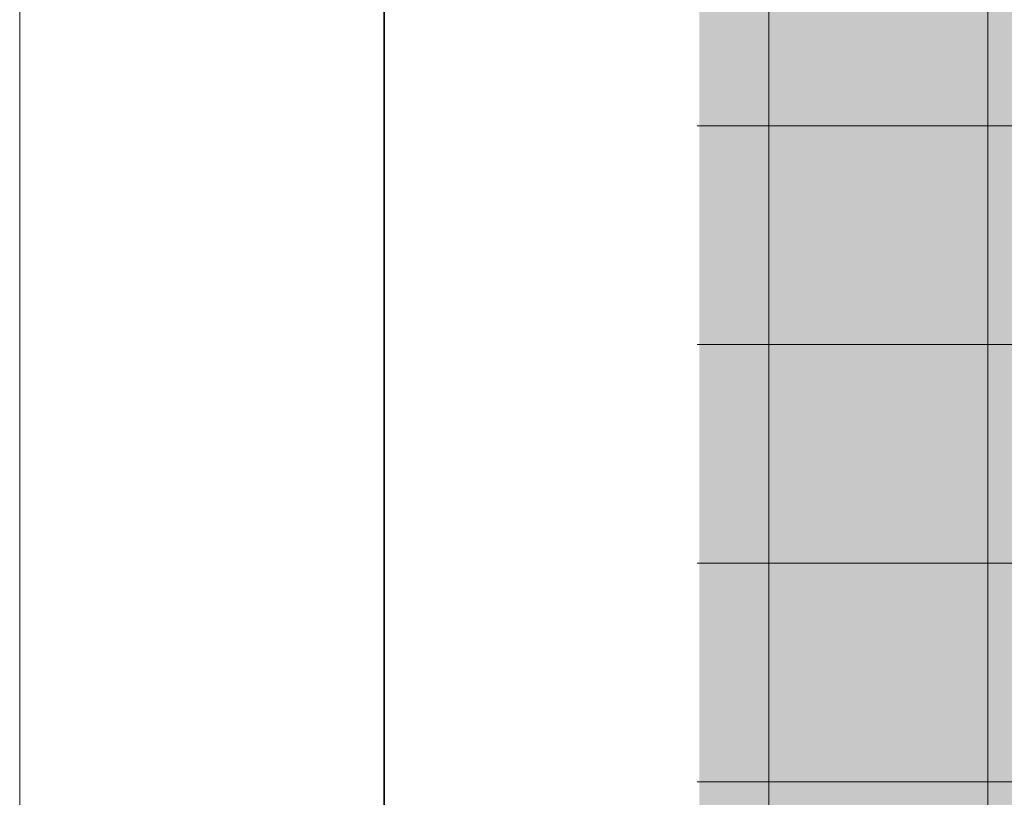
# Model space of a CAD drawing. Extents: x -743 to 300, y 62 to 1112.
# Tile 56 of 179: x -720 to -666, y 428 to 471. Entities that reach past the tile are written whole.
import ezdxf

# ---------------------------------------------------------------- set-up
doc = ezdxf.new("R2010")
doc.units = 0
doc.layers.get('0').update_dxf_attribs({"lineweight": 13})
doc.layers.add('60- 61 allgemeine Ausstattung- 4 Terrassen', color=9, linetype='Continuous', lineweight=9, true_color=0x808080)
doc.layers.add('iwb_Layout BA_Markierung', color=7, linetype='Continuous', lineweight=9, true_color=0xbadcdc)
doc.layers.add('iwb_Plankopf Rahmen', color=7, linetype='Continuous', lineweight=35)

# ---------------------------------------------------------------- blocks, each defined once
blk = doc.blocks.new('Polygon-A06CPV78L0')
at = {"color": 0, "linetype": 'ByBlock', "lineweight": -2, "ltscale": 0.13}
blk.add_solid([(-611.222, 86.203), (-682.362, 86.014), (-611.055, 1083.814), (-682.362, 1083.814)], dxfattribs=at)
blk = doc.blocks.new('Referenz-A06CPV7ML0')
at = {"layer": '60- 61 allgemeine Ausstattung- 4 Terrassen', "color": 0}
for p, q in [((-678.552, 379.712), (-678.552, 766.512)), ((-666.552, 379.712), (-666.552, 766.512)), ((-682.489, 465.112), (-607.052, 465.112)), ((-682.489, 453.112), (-607.052, 453.112)), ((-682.489, 441.112), (-607.052, 441.112)), ((-682.489, 429.112), (-607.052, 429.112))]:
    blk.add_line(p, q, dxfattribs=at)

msp = doc.modelspace()

# ---------------------------------------------------------------- linework, layer by layer
at = {"layer": 'iwb_Plankopf Rahmen', "color": 8, "lineweight": 13, "ltscale": 0.13, "true_color": 0x808080}
msp.add_lwpolyline([(300.353, 62.433), (-719.647, 62.433), (-719.647, 1112.433), (300.353, 1112.433), (300.353, 62.433)], close=True, dxfattribs=at)
at = {"layer": 'iwb_Plankopf Rahmen', "ltscale": 0.35}
msp.add_lwpolyline([(-699.653, 67.433), (-699.653, 1107.433), (295.353, 1107.433), (295.353, 67.433), (-599.647, 67.433), (-699.653, 67.433)], close=True, dxfattribs=at)

# ---------------------------------------------------------------- block references
at = {"color": 8, "lineweight": 13, "ltscale": 0.13, "true_color": 0x808080}
msp.add_blockref('Referenz-A06CPV7ML0', (0, 0), dxfattribs=at)
at = {"layer": 'iwb_Layout BA_Markierung', "ltscale": 0.13}
msp.add_blockref('Polygon-A06CPV78L0', (0, 0), dxfattribs=at)

doc.saveas('drawing.dxf')
